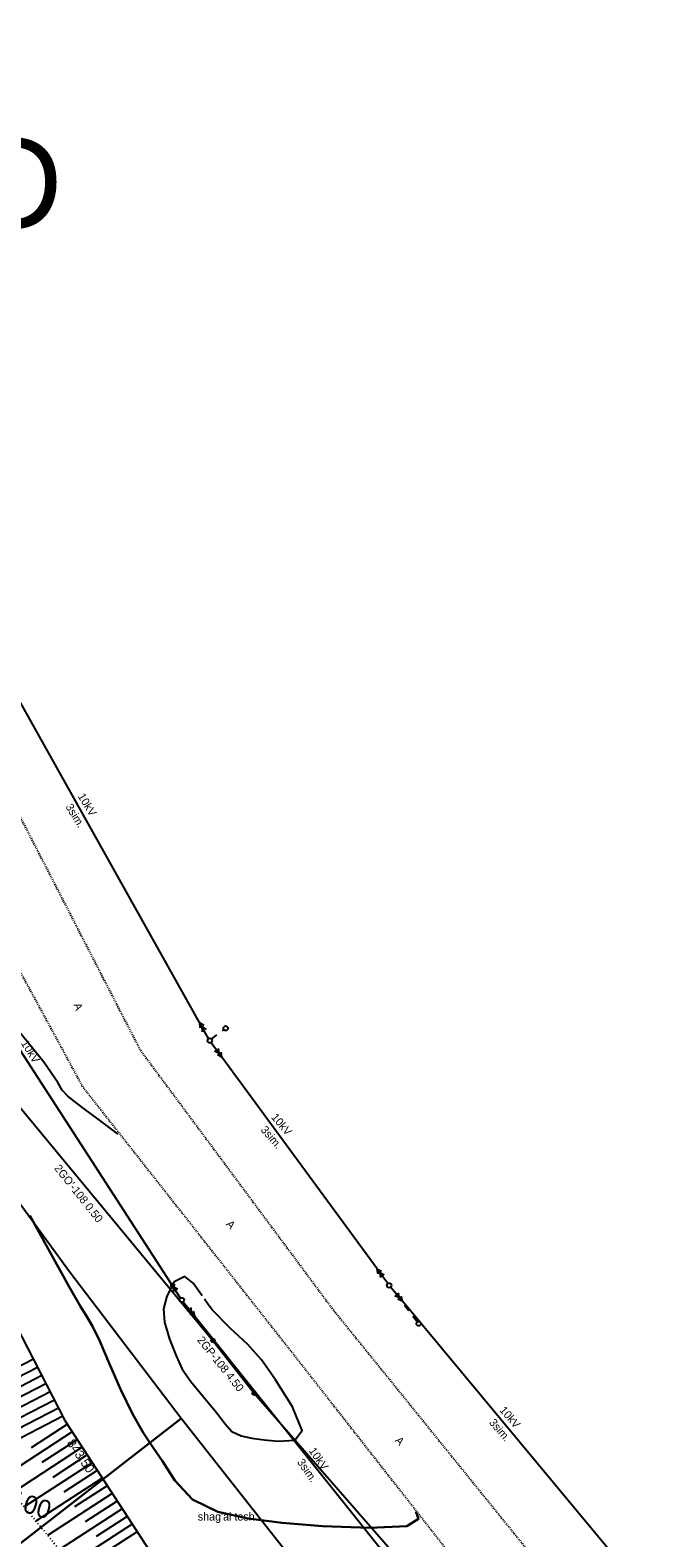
# Model space of a CAD drawing. Header units: millimetres. Extents: x 405709 to 406552, y 4254722 to 4255885.
# Tile 27 of 48: x 406194 to 406264, y 4255125 to 4255290. Entities that reach past the tile are written whole.
import ezdxf
from ezdxf import colors
from ezdxf.entities.mleader import LeaderData, LeaderLine
from ezdxf.enums import TextEntityAlignment as Align
from ezdxf.math import Vec2, Vec3

# ---------------------------------------------------------------- set-up
doc = ezdxf.new("R2010")
doc.units = ezdxf.units.MM
doc.header["$LTSCALE"] = 0.5
for name, pattern in [('CONTI', [0]), ('Д_ТРОТ_ТРУБА', [3, 1.5, -1.5]), ('ДОРОГИ_СТРОЯЩ', [9, 8, -1]), ('Контура низ откосов  Штриховая 0.1-0.5 - - - - - - -', [0.6, 0.1, -0.5])]:
    doc.linetypes.add(name, pattern=pattern)
for name, color, linetype in [('(007) Здания', 7, 'Continuous'), ('(013) Газопровод', 30, 'ИК_Газопровод -------г--------'), ('(022) Возд. Линии', 7, 'Continuous'), ('(025) Дорога', 7, 'Continuous'), ('(031) Горизонтали', 42, 'Continuous'), ('(037) Контуры', 7, 'Continuous'), ('PI_OTDEFAULT', 172, 'CONTI'), ('Указатель на север', 7, 'Continuous')]:
    doc.layers.add(name, color=color, linetype=linetype)
doc.layers.add('(032) Горизонтали утолщенные', color=32, linetype='Continuous', lineweight=30)
doc.styles.add('BM-431', font='txt')
doc.styles.add('IndorSoft_Drafting_type_A_00CC', font='IndorSoftDraftingTypeA.ttf', dxfattribs={"height": 0.2})
doc.styles.add('IndorSoft_North_Arrows_0001', font='IndorSoftNorthArrows.ttf', dxfattribs={"height": 0.2})
doc.styles.get("Standard").update_dxf_attribs({"font": 'arial.ttf'})
doc.linetypes.add('GAZ_VOZDUSH', pattern='A,1,-2,["~",Standard,S=3,R=0,X=-1.5,Y=-1.5],-1,10', length=14)
doc.linetypes.add('ИК_Газопровод -------г--------', pattern='A,9,-0.6,["Г",Standard,S=1.2,R=0,X=0,Y=-0.6],-1.2', length=10.8)

# ---------------------------------------------------------------- blocks, each defined once
blk = doc.blocks.new('мет.опора газа_1')
at = {"layer": '(013) Газопровод', "linetype": 'ByBlock', "lineweight": -2}
h = blk.add_hatch(color=0, dxfattribs=at)
h.dxf.hatch_style = 1
h.paths.add_polyline_path([(-0.2, 0, 1), (0.2, 0, 1)])
at = {"layer": '(013) Газопровод', "color": 0, "linetype": 'ByBlock', "lineweight": -2}
blk.add_circle((0, 0), 0.2, dxfattribs=at)
blk = doc.blocks.new('strela1')
at = {"layer": '(022) Возд. Линии'}
for p, q in [((-2, 0), (-1.5, 0.25)), ((0, 0), (-2, 0)), ((-2, 0), (-1.5, -0.25)), ((-1.5, 0), (-1, 0.25)), ((-1.5, 0), (-1, -0.25))]:
    blk.add_line(p, q, dxfattribs=at)
blk = doc.blocks.new('strela2')
at = {"layer": '(022) Возд. Линии'}
for p, q in [((0, 0), (2, 0)), ((1.5, 0), (1, 0.25)), ((1.5, 0), (1, -0.25)), ((2, 0), (1.5, 0.25)), ((2, 0), (1.5, -0.25))]:
    blk.add_line(p, q, dxfattribs=at)
blk = doc.blocks.new('STOLB')
at = {"layer": '(022) Возд. Линии'}
blk.add_circle((0, 0), 0.25, dxfattribs=at)

msp = doc.modelspace()

# ---------------------------------------------------------------- hatches: boundary and pattern name
at = {"transparency": 33554687}
h = msp.add_hatch(dxfattribs=at)
h.set_pattern_fill('AR-HBONE', color=30, scale=0.005)
edge = h.paths.add_edge_path()
edge.add_line((406386.6, 4254899.2), (406388.73, 4254901.32))
edge.add_line((406182.57, 4255117.63), (406215.73, 4255080.21))
edge.add_line((406215.73, 4255080.21), (406248.84, 4255042.86))
edge.add_line((406248.84, 4255042.86), (406283.05, 4255007.73))
edge.add_line((406283.05, 4255007.73), (406318.27, 4254972.27))
edge.add_line((406318.27, 4254972.27), (406353.5, 4254936.79))
edge.add_line((406353.5, 4254936.79), (406388.73, 4254901.32))
edge.add_line((406388.73, 4254901.32), (406387.77, 4254900.36))
edge.add_line((406180.33, 4255115.65), (406213.49, 4255078.22))
edge.add_line((406213.49, 4255078.22), (406246.64, 4255040.82))
edge.add_line((406246.64, 4255040.82), (406280.91, 4255005.63))
edge.add_line((406280.91, 4255005.63), (406316.14, 4254970.16))
edge.add_line((406316.14, 4254970.16), (406351.37, 4254934.68))
edge.add_line((406351.37, 4254934.68), (406386.6, 4254899.2))
edge.add_line((406386.6, 4254899.2), (406386.92, 4254899.52))
edge.add_line((406182.57, 4255117.63), (406157.36, 4255152.31))
edge.add_line((406157.36, 4255152.31), (406147.04, 4255171.92))
edge.add_line((406147.04, 4255171.92), (406133.07, 4255198.46))
edge.add_line((406133.07, 4255198.46), (406131.1, 4255203.63))
edge.add_line((406131.1, 4255203.63), (406113.31, 4255250.39))
edge.add_line((406113.31, 4255250.39), (406102.62, 4255278.48))
edge.add_line((406102.62, 4255278.48), (406096.6, 4255297.62))
edge.add_line((406096.6, 4255297.62), (406081.88, 4255347.1))
edge.add_line((406081.88, 4255347.1), (406078.09, 4255359.84))
edge.add_line((406078.09, 4255359.84), (406072.14, 4255402.38))
edge.add_line((406072.14, 4255402.38), (406041.04, 4255445.31))
edge.add_line((406041.04, 4255445.31), (405903.1, 4255619.54))
edge.add_line((405903.1, 4255619.54), (405828.48, 4255714.88))
edge.add_line((405828.48, 4255714.88), (405791.31, 4255762.15))
edge.add_line((405788.96, 4255760.3), (405791.31, 4255762.15))
edge.add_line((405826.12, 4255713.03), (405788.96, 4255760.3))
edge.add_line((405900.74, 4255617.68), (405826.12, 4255713.03))
edge.add_line((406038.65, 4255443.5), (405900.74, 4255617.68))
edge.add_line((406069.27, 4255401.22), (406038.65, 4255443.5))
edge.add_line((406075.15, 4255359.2), (406069.27, 4255401.22))
edge.add_line((406079, 4255346.24), (406075.15, 4255359.2))
edge.add_line((406093.73, 4255296.75), (406079, 4255346.24))
edge.add_line((406099.79, 4255277.49), (406093.73, 4255296.75))
edge.add_line((406110.51, 4255249.33), (406099.79, 4255277.49))
edge.add_line((406128.3, 4255202.56), (406110.51, 4255249.33))
edge.add_line((406130.33, 4255197.22), (406128.3, 4255202.56))
edge.add_line((406144.38, 4255170.53), (406130.33, 4255197.22))
edge.add_line((406154.82, 4255150.7), (406144.38, 4255170.53))
edge.add_line((406180.33, 4255115.65), (406154.82, 4255150.7))

# ---------------------------------------------------------------- linework, layer by layer
at = {"layer": '(007) Здания'}
msp.add_lwpolyline([(406073.31, 4255403.78), (406104.83, 4255339.75), (406104.83, 4255339.75), (406110.59, 4255326.85), (406110.59, 4255326.85), (406120.26, 4255292.99), (406120.14, 4255270.73), (406125.4, 4255256.78), (406131.62, 4255253.71), (406136.3, 4255250.55), (406140.95, 4255244.03), (406160.71, 4255221.58), (406177.33, 4255191.85), (406191.47, 4255151.08), (406198.17, 4255138.09), (406207.98, 4255122.98), (406226.82, 4255109.48), (406247.45, 4255100.39), (406250.98, 4255095.9)], dxfattribs=at)
at = {"layer": '(007) Здания', "color": 1, "linetype": 'Continuous', "elevation": 611.8}
for points in [[(406176.79, 4255189.47), (406148.36, 4255172.62), (406148.37, 4255172.62), (406158.63, 4255153.11), (406171.54, 4255135.47), (406184.77, 4255118.08), (406210.84, 4255138.31), (406198.66, 4255154.3), (406186.77, 4255170.51), (406176.8, 4255189.44)], [(406210.84, 4255138.3), (406184.77, 4255118.08), (406184.77, 4255118.07), (406197.37, 4255102.12), (406210.24, 4255086.37), (406223.38, 4255070.86), (406254.78, 4255039.01), (406278.25, 4255062.19), (406247.66, 4255093.23), (406235.14, 4255108.04), (406222.87, 4255123.06), (406210.86, 4255138.29)]]:
    msp.add_lwpolyline(points, close=True, dxfattribs=at)
at = {"layer": '(013) Газопровод', "linetype": 'GAZ_VOZDUSH', "ltscale": 0.1, "flags": 128}
msp.add_lwpolyline([(405795.03, 4255855.36), (405794.97, 4255851.09), (405820.82, 4255796.92), (405845.74, 4255767.6), (405853.41, 4255759.45), (405874.18, 4255735.38), (405882.96, 4255723.39), (405901.15, 4255702.24), (405920.91, 4255680.45), (405929.38, 4255670.52), (405950.6, 4255645.32), (405988.51, 4255596.32), (406006.92, 4255570.94), (406043.15, 4255533.41), (406106.99, 4255462.67), (406127.11, 4255440.51), (406140.45, 4255362.66), (406150.77, 4255332.26), (406131.04, 4255325.59), (406156.06, 4255257.25), (406178.57, 4255199.29), (406192.41, 4255173.25), (406214.32, 4255146.8), (406218.81, 4255141.04), (406251.34, 4255103.82), (406291.85, 4255054.7), (406335.57, 4255005.63), (406337.09, 4255003.97), (406368.27, 4254969.82), (406407.12, 4254927.02), (406445.97, 4254886.8), (406445.97, 4254886.8), (406470.21, 4254860.19), (406472.02, 4254861.83), (406531.41, 4254800.61), (406536.73, 4254795.12)], dxfattribs=at)
at = {"layer": '(022) Возд. Линии'}
for points, elevation in [([(406212.87, 4255181.45), (406190.76, 4255220.88)], 606.62), ([(406179.51, 4255199.68), (406209.7, 4255153.1)], 607.01), ([(406232.22, 4255154.62), (406215.31, 4255177.67)], 606.06), ([(406260.55, 4255120.36), (406234.99, 4255151.07)], 605.7), ([(406212.33, 4255149.45), (406248.66, 4255104.02)], 606.6)]:
    msp.add_lwpolyline(points, dxfattribs=dict(at, elevation=elevation))
at = {"layer": '(022) Возд. Линии', "linetype": 'Д_ТРОТ_ТРУБА'}
for points, elevation in [([(406214.17, 4255179.64), (406215.51, 4255180.68)], 606.62), ([(406236.6, 4255148.83), (406233.7, 4255152.6)], 606)]:
    msp.add_lwpolyline(points, dxfattribs=dict(at, elevation=elevation))
at = {"layer": '(025) Дорога', "linetype": 'Д_ТРОТ_ТРУБА', "ltscale": 0.1, "flags": 128}
for points in [[(405782.71, 4255860.24), (405783.47, 4255854.01), (405787.36, 4255836.3), (405796.39, 4255813.92), (405808.63, 4255795.74), (405843.72, 4255753.07), (405862.86, 4255731.2), (405891.1, 4255699.23), (405914.16, 4255672.75), (405943.54, 4255638.22), (405980.33, 4255590.23), (406010.07, 4255552.29), (406064.58, 4255491.75), (406108.76, 4255440.9), (406113.18, 4255434.06), (406118.12, 4255421.02), (406120.85, 4255408.44), (406126.98, 4255365.99), (406137.21, 4255327.49), (406160.86, 4255259.22), (406178.71, 4255213.81), (406200.1, 4255174.46), (406222.74, 4255145.75), (406254.79, 4255104.9), (406294.71, 4255057.74), (406338.64, 4255007.09), (406369.81, 4254978.53), (406414.24, 4254934.91), (406453.89, 4254898.61), (406488.53, 4254862.47), (406540.02, 4254812.34), (406547.48, 4254805.08)], [(405792.41, 4255859.93), (405792.62, 4255857.58), (405794.35, 4255837.84), (405803, 4255818.1), (405814.96, 4255799.59), (405842.79, 4255764.93), (405849.21, 4255758.39), (405869.35, 4255735.77), (405896.65, 4255703.71), (405919.57, 4255678.09), (405948.63, 4255643.75), (405986.03, 4255594.96), (406015.5, 4255556.65), (406069.89, 4255496.47), (406113.85, 4255444.77), (406118.74, 4255436.37), (406128.1, 4255410.1), (406133.83, 4255367.76), (406143.44, 4255331.11), (406167.01, 4255262.32), (406185.66, 4255218.65), (406206.37, 4255178.48), (406227.34, 4255150.26), (406260.63, 4255109.14), (406299.97, 4255062.75), (406343.98, 4255012.44), (406373.42, 4254985.15), (406419.05, 4254940.39), (406457.26, 4254905.72), (406493.93, 4254868.27), (406544.01, 4254818.78), (406552.15, 4254810.74)]]:
    msp.add_lwpolyline(points, dxfattribs=at)
at = {"layer": '(031) Горизонтали'}
for points in [[(406203.97, 4255169.29, 606.5), (406202.95, 4255170.06, 606.5), (406201.64, 4255171.04, 606.5), (406200.41, 4255171.95, 606.5), (406199.35, 4255172.74, 606.5), (406198.48, 4255173.43, 606.5), (406197.88, 4255174.07, 606.5), (406197.41, 4255174.93, 606.5), (406195.87, 4255177.14, 606.5), (406192.46, 4255181.37, 606.5)], [(406213.16, 4255151.65, 606.5), (406212.15, 4255153.05, 606.5), (406211.26, 4255153.78, 606.5), (406210.1, 4255153.18, 606.5), (406209.28, 4255151.63, 606.5), (406208.92, 4255150.24, 606.5), (406209.04, 4255148.8, 606.5), (406209.59, 4255146.95, 606.5), (406210.3, 4255145.11, 606.5), (406210.98, 4255143.69, 606.5), (406211.91, 4255142.34, 606.5), (406213.31, 4255140.64, 606.5), (406214.71, 4255138.96, 606.5), (406215.64, 4255137.7, 606.5), (406216.4, 4255136.88, 606.5)], [(406216.4, 4255136.88, 606.5), (406217.39, 4255136.4, 606.5), (406218.58, 4255136.14, 606.5), (406219.91, 4255135.96, 606.5), (406221.49, 4255135.84, 606.5), (406223.24, 4255135.92, 606.5), (406224.04, 4255136.98, 606.5), (406222.99, 4255139.55, 606.5), (406221.13, 4255142.51, 606.5), (406219.61, 4255144.69, 606.5), (406218.13, 4255146.36, 606.5), (406216.24, 4255148.1, 606.5), (406214.25, 4255150.15, 606.5), (406213.81, 4255150.72, 606.5), (406213.4, 4255151.3, 606.5)]]:
    msp.add_polyline3d(points, dxfattribs=at)
at = {"layer": '(032) Горизонтали утолщенные'}
msp.add_polyline3d([(406236.46, 4255128.17, 606), (406236.73, 4255127.35, 606), (406235.47, 4255126.57, 606), (406231.44, 4255126.36, 606), (406226.29, 4255126.56, 606), (406221.87, 4255126.91, 606), (406218.18, 4255127.4, 606), (406214.84, 4255128.13, 606), (406212.09, 4255129.45, 606), (406210.15, 4255131.53, 606), (406208.82, 4255133.65, 606), (406207.78, 4255135.18, 606), (406206.76, 4255136.68, 606), (406205.54, 4255138.82, 606), (406204.23, 4255141.48, 606), (406203.01, 4255144.32, 606), (406201.99, 4255146.74, 606), (406201.22, 4255148.29, 606), (406200.59, 4255149.34, 606), (406199.87, 4255150.51, 606), (406198.61, 4255152.72, 606), (406196.54, 4255156.48, 606), (406194.36, 4255160.43, 606)], dxfattribs=at)
at = {"layer": '(037) Контуры', "linetype": 'Контура низ откосов  Штриховая 0.1-0.5 - - - - - - -'}
msp.add_lwpolyline([(406057.86, 4255411.1), (406087.34, 4255361.84), (406097.47, 4255321.68), (406101.96, 4255317.98), (406113.83, 4255292.65), (406115.43, 4255262.96), (406126.62, 4255249.86), (406127.8, 4255243.47), (406131.99, 4255241.48), (406148.88, 4255226.76), (406171.62, 4255189.76), (406184.25, 4255149.74), (406184.16, 4255145.6), (406186.74, 4255137.16), (406198.63, 4255122.71), (406213.18, 4255111.28), (406240.65, 4255095.54), (406244.6, 4255090.87)], dxfattribs=at)
for p, q in [((406194.73, 4255144.75), (406190.28, 4255142.45)), ((406195.19, 4255143.86), (406186.12, 4255139.19)), ((406195.65, 4255142.98), (406191.03, 4255140.6)), ((406196.1, 4255142.09), (406186.71, 4255137.24)), ((406196.56, 4255141.2), (406191.95, 4255138.82)), ((406197.02, 4255140.31), (406187.98, 4255135.65)), ((406197.94, 4255138.54), (406189.28, 4255134.07)), ((406197.48, 4255139.42), (406193.05, 4255137.14)), ((406198.98, 4255136.83), (406191.18, 4255131.77)), ((406198.44, 4255137.67), (406194.49, 4255135.11)), ((406200.07, 4255135.16), (406192.45, 4255130.21)), ((406199.53, 4255136), (406195.67, 4255133.49)), ((406201.16, 4255133.48), (406193.73, 4255128.66)), ((406200.61, 4255134.32), (406196.85, 4255131.88)), ((406202.25, 4255131.8), (406195.01, 4255127.11)), ((406201.7, 4255132.64), (406198.04, 4255130.26)), ((406203.34, 4255130.13), (406196.29, 4255125.55)), ((406202.79, 4255130.97), (406199.22, 4255128.65)), ((406204.42, 4255128.45), (406197.57, 4255124)), ((406203.88, 4255129.29), (406200.4, 4255127.03)), ((406205.51, 4255126.78), (406198.91, 4255122.49)), ((406204.97, 4255127.61), (406201.59, 4255125.42)), ((406206.06, 4255125.94), (406202.9, 4255123.89))]:
    msp.add_line(p, q)

# ---------------------------------------------------------------- block references
at = {"layer": '(013) Газопровод', "color": 7, "linetype": 'ByBlock'}
for p in [(406214.32, 4255146.8), (406218.81, 4255141.04)]:
    msp.add_blockref('мет.опора газа_1', p, dxfattribs=at)
at = {"layer": '(022) Возд. Линии'}
for name, p, rotation in [('strela1', (406213.85, 4255179.71, 606.62), 299.2980534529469), ('STOLB', (406213.98, 4255179.49, 606.62), 306.250120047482), ('strela2', (406214.12, 4255179.29, 606.62), 306.250120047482), ('strela1', (406233.4, 4255153, 606.06), 306.2501200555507), ('strela2', (406210.79, 4255151.42, 606.6), 122.9486211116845), ('STOLB', (406233.55, 4255152.8, 606.06), 309.7709134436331), ('strela2', (406233.71, 4255152.61, 606.06), 309.7709134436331), ('STOLB', (406210.93, 4255151.21, 606.6), 122.9486211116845), ('strela1', (406211.08, 4255151.01, 606.6), 128.6455327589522)]:
    msp.add_blockref(name, p, dxfattribs=dict(at, rotation=rotation))
for p in [(406215.71, 4255180.83, 606.59), (406236.76, 4255148.63, 606)]:
    msp.add_blockref('STOLB', p, dxfattribs=at)

# ---------------------------------------------------------------- texts
at = {"layer": '(013) Газопровод', "color": 0, "linetype": 'Continuous', "style": 'BM-431'}
for s, p in [("2GO'-108 0.50", (406196.96, 4255165.55)), ('2GP-108 4.50', (406212.55, 4255146.83))]:
    msp.add_text(s, height=0.875, rotation=308.4743, dxfattribs=at).set_placement(p)
at = {"layer": '(022) Возд. Линии', "style": 'BM-431'}
for s, rotation, p in [('3sim.', 301.3549, (406198.2, 4255204.98, 1826.28)), ('10kV', 301.3549, (406199.54, 4255206.13, 1826.28)), ('10kV', 301.6656, (406193.34, 4255179.21, 1826.66)), ('10kV', 310.6354, (406220.62, 4255171.09, 1825.71)), ('3sim.', 310.6354, (406219.47, 4255169.73, 1825.71)), ('10kV', 310.6354, (406245.53, 4255139.17, 1825.36)), ('3sim.', 310.6354, (406244.39, 4255137.82, 1825.36)), ('10kV', 304.7561, (406224.74, 4255134.77, 1826.26)), ('3sim.', 304.7561, (406223.46, 4255133.54, 1826.26))]:
    msp.add_text(s, height=0.875, rotation=rotation, dxfattribs=at).set_placement(p)
at = {"layer": '(025) Дорога', "linetype": 'ДОРОГИ_СТРОЯЩ', "style": 'BM-431'}
for rotation, p in [(290.4216, (406199.09, 4255183.41)), (312.3383, (406215.69, 4255159.43)), (312.3383, (406234.12, 4255135.85))]:
    msp.add_text('A', height=0.875, rotation=rotation, dxfattribs=at).set_placement(p)
at = {"layer": '(037) Контуры', "color": 0, "linetype": 'ByBlock', "style": 'BM-431'}
msp.add_text("shag'al tosh", height=0.875, dxfattribs=at).set_placement((406212.67, 4255127.17))
at = {"layer": 'PI_OTDEFAULT', "color": 250, "ltscale": 3, "style": 'BM-431'}
msp.add_text('843.50', height=1, rotation=305, dxfattribs=at).set_placement((406198.32, 4255135.6))
at = {"layer": 'Указатель на север', "style": 'IndorSoft_North_Arrows_0001'}
msp.add_text('D', height=10, dxfattribs=at).set_placement((406193.07, 4255272.97), align=Align.MIDDLE)

# ---------------------------------------------------------------- leaders
at = {"color": 5}
ml = msp.add_multileader_mtext('Standard', dxfattribs=at)
ml.set_content('П/э труб %%C100', color=5, style='IndorSoft_Drafting_type_A_00CC')
ml.set_leader_properties()
ml.build(insert=Vec2(0, 0))
ml.multileader.update_dxf_attribs({"dogleg_length": 2, "arrow_head_size": 0})
ctx = ml.context
ctx.base_point, ctx.char_height, ctx.arrow_head_size, ctx.plane_origin, ctx.plane_x_axis, ctx.plane_y_axis = Vec3(406177.75, 4255133.81), 2, 0, Vec3(406172.91, 4255131.73), Vec3(0.954511, -0.298175), Vec3(0.298175, 0.954511)
notes = []
notes.append((ctx, [(0, (1, 1, 0), (406175.84, 4255134.4), (0.954511, -0.298175), 2, [(0, [(406172.91, 4255131.73)], 0, [])])]))
ctx.mtext.insert, ctx.mtext.text_direction, ctx.mtext.rotation, ctx.mtext.flow_direction = Vec3(406180.05, 4255134.44), Vec3(0.954511, -0.298175), 5.980405, 5
for ctx, leaders in notes:
    for number, flags, end, landing, length, lines in leaders:
        leader = LeaderData()
        leader.index, (leader.has_last_leader_line, leader.has_dogleg_vector, leader.attachment_direction) = number, flags
        leader.last_leader_point, leader.dogleg_vector, leader.dogleg_length = Vec3(end), Vec3(landing), length
        for number, points, colour, breaks in lines:
            line = LeaderLine()
            line.index, line.vertices, line.color, line.breaks = number, Vec3.list(points), colors.encode_raw_color(colour), breaks
            leader.lines.append(line)
        ctx.leaders.append(leader)

doc.saveas('drawing.dxf')
